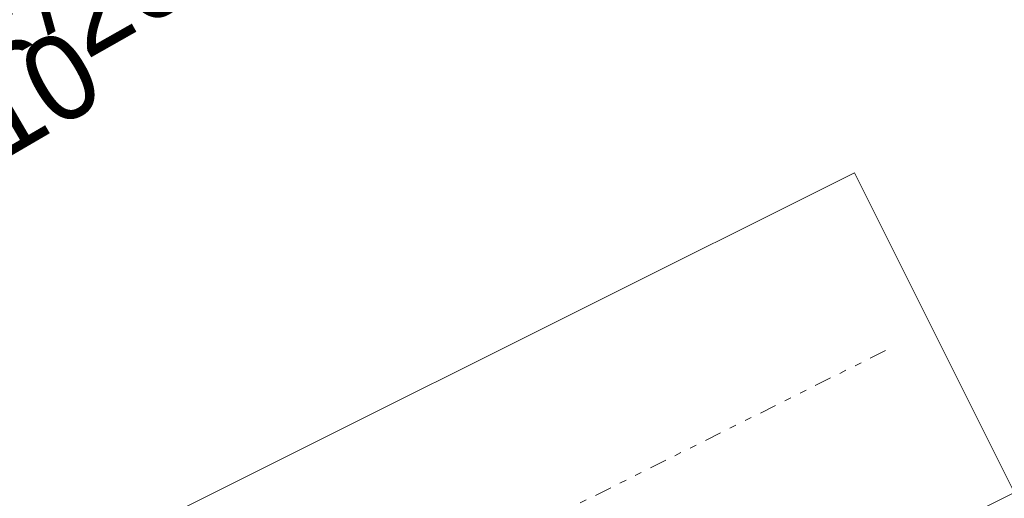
# Model space of a CAD drawing. Header units: metres. Extents: x 155090 to 155676, y 461362 to 461889.
# Tile 83 of 99: x 155340 to 155369, y 461621 to 461635. Entities that reach past the tile are written whole.
import ezdxf
from ezdxf.enums import TextEntityAlignment as Align

# ---------------------------------------------------------------- set-up
doc = ezdxf.new("R2018")
doc.units = ezdxf.units.M
doc.linetypes.add('AL-TEKENBLADGRENS', pattern=[11.5, 2.5, -1.5, 1, -1.5, 1, -1.5, 2.5])
doc.linetypes.add('VH-OPSLUITBAND-SO', pattern=[10, 4, -2, 2, -2])
doc.layers.get('0').update_dxf_attribs({"lineweight": 18})
for name, color, linetype, lineweight in [('N-WE-VH-KANTOPSLUITING-T18', 10, 'Continuous', 18), ('N-WE-VH-KANTOPSLUITING_OPSLUITBAND_100X200-G', 150, 'VH-OPSLUITBAND-SO', 18), ('N-WE-VH-KANTOPSLUITING_VOORKANT_BAND-G', 50, 'Continuous', 18), ('X-XX-AL-BLADSCHEIDING-G', 7, 'AL-TEKENBLADGRENS', 18)]:
    doc.layers.add(name, color=color, linetype=linetype, lineweight=lineweight)
doc.layers.add('X-XX-AL-HULPLIJN', color=4, linetype='Continuous', lineweight=18, plot=False)

# ---------------------------------------------------------------- blocks, each defined once
blk = doc.blocks.new('*U50')
at = {"lineweight": 30, "flags": 106}
blk.add_attdef('OB', text='', height=0.36, dxfattribs=at).set_placement((0, 0.1), align=Align.BOTTOM_CENTER)
blk = doc.blocks.new('*U51')
at = {"lineweight": 30, "flags": 106}
blk.add_attdef('OB', text='', height=0.36, dxfattribs=at).set_placement((0, 0.1), align=Align.BOTTOM_CENTER)

msp = doc.modelspace()

# ---------------------------------------------------------------- linework, layer by layer
at = {"layer": 'N-WE-VH-KANTOPSLUITING_OPSLUITBAND_100X200-G', "ltscale": 0.2, "flags": 128}
for points in [[(155351.775, 461642.544), (155352.682, 461640.989), (155333.679, 461629.905), (155332.772, 461631.459)], [(155357.488, 461641.038), (155353.861, 461641.094), (155350.254, 461638.957), (155318.283, 461620.549), (155310.881, 461616.182), (155305.703, 461612.907), (155331.686, 461573.358), (155356.824, 461586.557), (155356.405, 461587.369)]]:
    msp.add_lwpolyline(points, dxfattribs=at)
at = {"layer": 'N-WE-VH-KANTOPSLUITING_VOORKANT_BAND-G', "ltscale": 0.2, "flags": 128}
for points in [[(155351.862, 461642.595), (155352.819, 461640.953), (155333.643, 461629.768), (155332.685, 461631.409)], [(155357.489, 461641.138), (155353.834, 461641.194), (155350.204, 461639.043), (155318.233, 461620.635), (155310.829, 461616.267), (155305.564, 461612.937), (155331.652, 461573.227), (155356.959, 461586.514), (155356.493, 461587.416)]]:
    msp.add_lwpolyline(points, dxfattribs=at)
at = {"layer": 'X-XX-AL-BLADSCHEIDING-G', "ltscale": 0.2, "flags": 128}
msp.add_lwpolyline([(155365.722, 461625.14), (155196.789, 461540.728)], dxfattribs=at)
at = {"layer": 'X-XX-AL-HULPLIJN'}
for points in [[(155163.247, 461517.914), (155377.343, 461624.892), (155304.012, 461771.648), (155089.916, 461664.669)], [(155438.147, 461483.593), (155364.817, 461630.348), (155192.29, 461544.14), (155265.621, 461397.385)]]:
    msp.add_lwpolyline(points, close=True, dxfattribs=at)

# ---------------------------------------------------------------- block references
at = {"layer": 'N-WE-VH-KANTOPSLUITING-T18'}
ref = msp.add_blockref('*U50', (155334.481, 461632.004), dxfattribs=dict(at, xscale=0.75, yscale=0.75, zscale=0.75, rotation=29.54525074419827))
lines = msp.add_mtext('GB5/20', dxfattribs={"layer": '0', "insert": (155334.444, 461632.069), "char_height": 2.5, "attachment_point": 1, "rotation": 29.5453, "bg_fill": 3, "box_fill_scale": 1, "bg_fill_color": 256, "bg_fill_transparency": 0})
ref.add_attrib('OB', '', (155334.444, 461632.069), dxfattribs={"flags": 32}).embed_mtext(lines)
ref = msp.add_blockref('*U51', (155334.381, 461630.314), dxfattribs=dict(at, xscale=0.75, yscale=0.75, zscale=0.75, rotation=30.25528650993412))
lines = msp.add_mtext('OB10', dxfattribs={"layer": '0', "insert": (155334.343, 461630.379), "char_height": 2.5, "attachment_point": 1, "rotation": 30.2553, "bg_fill": 3, "box_fill_scale": 1, "bg_fill_color": 256, "bg_fill_transparency": 0})
ref.add_attrib('OB', '', (155334.343, 461630.379), dxfattribs={"flags": 6}).embed_mtext(lines)

doc.saveas('drawing.dxf')
